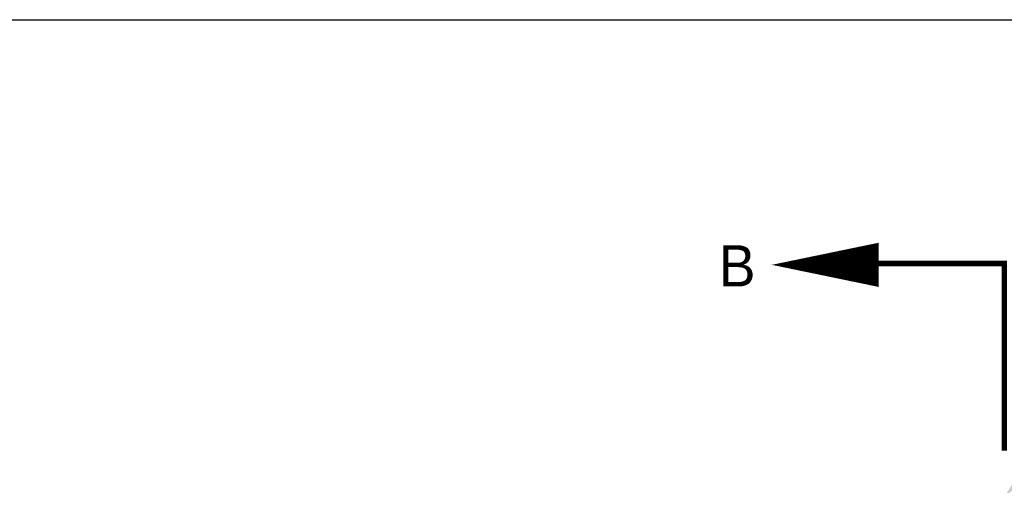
# Model space of a CAD drawing. Header units: feet. Extents: x 6 to 192, y 3 to 30.
# Tile 21 of 30: x 49.01 to 52.35, y 22.79 to 24.37. Entities that reach past the tile are written whole.
import ezdxf
from ezdxf import colors
from ezdxf.entities.mleader import LeaderData, LeaderLine
from ezdxf.math import Vec2, Vec3

# ---------------------------------------------------------------- set-up
doc = ezdxf.new("R2010")
doc.units = ezdxf.units.FT
doc.header["$MEASUREMENT"] = 0
doc.linetypes.add('B', pattern=[0.3, 0.25, -0.05])
doc.layers.add('COLUMNS', color=6, linetype='Continuous', plot=False)
doc.layers.add('D-TEXT', color=9, linetype='Continuous')
doc.styles.add('Slanted-Normal', font='font31.shx', dxfattribs={"height": 0.14})
doc.styles.get("Standard").update_dxf_attribs({"font": 'ARIAL_0.TTF'})

msp = doc.modelspace()

# ---------------------------------------------------------------- linework, layer by layer
at = {"layer": 'COLUMNS', "color": 4}
msp.add_lwpolyline([(37.09752, 3.37445), (37.09752, 24.37445), (67.59752, 24.37445), (67.59752, 3.37445)], close=True, dxfattribs=at)
at = {"layer": 'D-TEXT', "linetype": 'Continuous'}
msp.add_lwpolyline([(51.56416, 23.54228, 0, 0.15, 0), (51.927, 23.54228, 0.15, 0.15, 0)], format="xyseb", dxfattribs=at)
at = {"layer": 'D-TEXT', "linetype": 'B'}
msp.add_lwpolyline([(51.9007, 23.54662, 0.01875, 0.01875, 0), (52.35414, 23.54662, 0.01875, 0.01875, 0), (52.35414, 22.91137, 0, 0, 0)], format="xyseb", dxfattribs=at)

# ---------------------------------------------------------------- texts
at = {"layer": 'D-TEXT', "insert": (51.38417, 23.60878), "char_height": 0.14, "width": 13.501106, "attachment_point": 1, "style": 'Slanted-Normal'}
msp.add_mtext('B', dxfattribs=at)

# ---------------------------------------------------------------- leaders
at = {"layer": 'D-TEXT'}
ml = msp.add_multileader_mtext('Standard', dxfattribs=at)
ml.set_content('{\\Ffont31|c0;ELEVATION, STATION, AND OFFSET \\PLOCATION FOR CATCH BASIN}', color=256)
ml.set_leader_properties(color=256, linetype='ByLayer', lineweight=-1)
ml.build(insert=Vec2(0, 0))
ml.multileader.update_dxf_attribs({"dogleg_length": 0.14, "arrow_head_size": 0.14})
ctx = ml.context
ctx.base_point, ctx.char_height, ctx.arrow_head_size, ctx.landing_gap_size, ctx.plane_origin = Vec3(53.15439, 23.52025), 0.125, 0.14, 0.07, Vec3(51.31935, 24.71941)
notes = []
notes.append((ctx, [(0, (1, 1, 0), (53.01439, 23.52025), (1, 0), 0.14, [(0, [(52.35414, 22.75351)], 0, [])])]))
ctx.mtext.insert, ctx.mtext.flow_direction = Vec3(53.22439, 23.58275), 5
for ctx, leaders in notes:
    for number, flags, end, landing, length, lines in leaders:
        leader = LeaderData()
        leader.index, (leader.has_last_leader_line, leader.has_dogleg_vector, leader.attachment_direction) = number, flags
        leader.last_leader_point, leader.dogleg_vector, leader.dogleg_length = Vec3(end), Vec3(landing), length
        for number, points, colour, breaks in lines:
            line = LeaderLine()
            line.index, line.vertices, line.color, line.breaks = number, Vec3.list(points), colors.encode_raw_color(colour), breaks
            leader.lines.append(line)
        ctx.leaders.append(leader)

doc.saveas('drawing.dxf')
